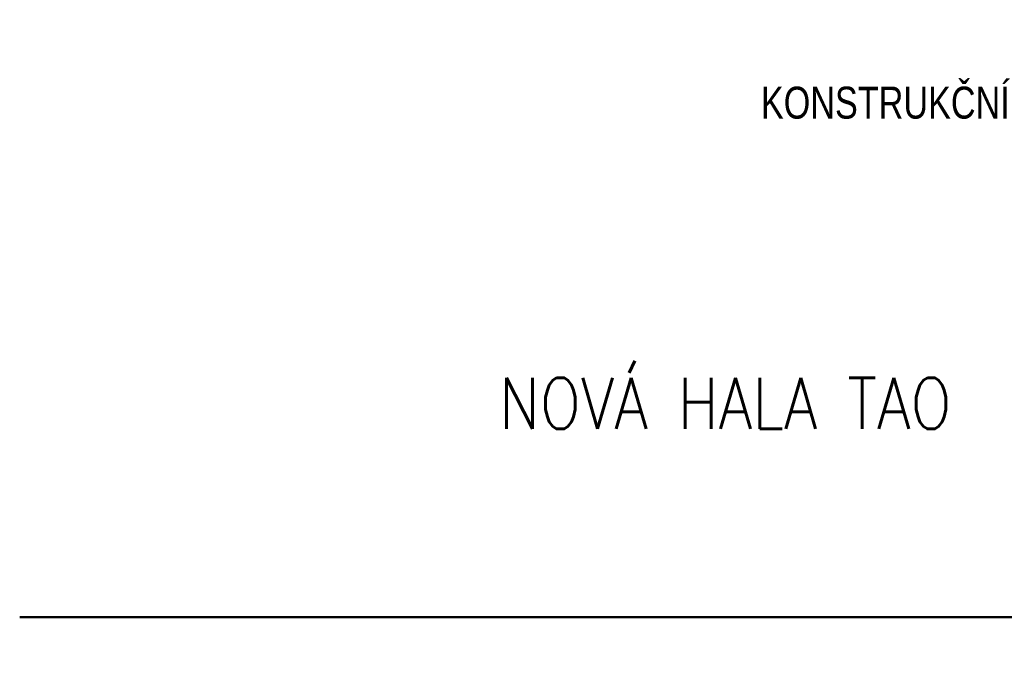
# Model space of a CAD drawing. Header units: millimetres. Extents: x -13560 to 57209, y -1473 to 35717.
# Tile 2 of 22: x 5002 to 8082, y 10798 to 12848. Entities that reach past the tile are written whole.
import ezdxf
from ezdxf import colors
from ezdxf.entities.mleader import LeaderData, LeaderLine
from ezdxf.math import Vec2, Vec3

# ---------------------------------------------------------------- set-up
doc = ezdxf.new("R2010")
doc.units = ezdxf.units.MM
doc.header["$LTSCALE"] = 50
for name, color, linetype, lineweight in [('CA_REZY', 1, 'Continuous', 50), ('CA_TEXT25', 7, 'Continuous', 25), ('CA_TEXT5', 1, 'Continuous', 50)]:
    doc.layers.add(name, color=color, linetype=linetype, lineweight=lineweight)
doc.layers.add('Obrysy', color=2, linetype='Continuous')
doc.styles.add('ROMANS', font='romans.shx', dxfattribs={"width": 0.8})

# ---------------------------------------------------------------- blocks, each defined once
blk = doc.blocks.new('_Dot')
at = {"layer": 'Obrysy', "color": 0, "lineweight": -2}
blk.add_line((-0.5, 0), (-1, 0), dxfattribs=at)
at = {"layer": 'Obrysy', "color": 0, "const_width": 0.5}
blk.add_lwpolyline([(-0.25, 0, 1), (0.25, 0, 1)], format="xyb", close=True, dxfattribs=at)

msp = doc.modelspace()

# ---------------------------------------------------------------- linework, layer by layer
at = {"layer": 'CA_REZY'}
msp.add_line((5001.668156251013, 10979.3272473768), (9054.987703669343, 10979.3272473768), dxfattribs=at)

# ---------------------------------------------------------------- leaders
at = {"layer": 'CA_TEXT25'}
ml = msp.add_multileader_mtext('Standard', dxfattribs=at)
ml.set_content('{\\fTms Rmn|b0|i0|c238|p16;KONSTRUKČNÍ DILATACE}', color=256, style='ROMANS')
ml.set_leader_properties()
ml.set_arrow_properties(name='DOT')
ml.build(insert=Vec2(0, 0))
ml.multileader.update_dxf_attribs({"dogleg_length": 50, "arrow_head_size": 25})
ctx = ml.context
ctx.base_point, ctx.char_height, ctx.arrow_head_size, ctx.landing_gap_size, ctx.plane_origin = Vec3(7158.455293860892, 12588.83991012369), 100, 25, 50, Vec3(-2175.039770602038, -2812.843581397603)
ctx.text_align_type = 2
notes = []
notes.append((ctx, [(1, (1, 1, 0), (8783.989411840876, 12588.83991012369), (-1, 0), 81.72459417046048, [(1, [(9294.676196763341, 13087.19553127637)], 0, [])])]))
ctx.mtext.insert, ctx.mtext.alignment, ctx.mtext.line_spacing_factor, ctx.mtext.line_spacing_style, ctx.mtext.flow_direction = Vec3(8652.264817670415, 12638.83991012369), 3, 0.9, 2, 5
ctx.mtext.has_bg_fill, ctx.mtext.bg_color, ctx.mtext.bg_scale_factor, ctx.mtext.bg_transparency, ctx.mtext.use_window_bg_color = 1, -1073741824, 1, 0, 1
for ctx, leaders in notes:
    for number, flags, end, landing, length, lines in leaders:
        leader = LeaderData()
        leader.index, (leader.has_last_leader_line, leader.has_dogleg_vector, leader.attachment_direction) = number, flags
        leader.last_leader_point, leader.dogleg_vector, leader.dogleg_length = Vec3(end), Vec3(landing), length
        for number, points, colour, breaks in lines:
            line = LeaderLine()
            line.index, line.vertices, line.color, line.breaks = number, Vec3.list(points), colors.encode_raw_color(colour), breaks
            leader.lines.append(line)
        ctx.leaders.append(leader)

# ---------------------------------------------------------------- next in the draw order: texts
at = {"layer": 'CA_TEXT5', "insert": (6501.048100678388, 11728.04562254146), "char_height": 200, "width": 4.547473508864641e-12, "attachment_point": 1, "style": 'ROMANS', "bg_fill": 3, "box_fill_scale": 1.05, "bg_fill_color": 256, "bg_fill_transparency": 0}
msp.add_mtext('\\A1;\\pxql;{\\H0.8x;\\W0.85;NOVÁ HALA TAO}', dxfattribs=at)

doc.saveas('drawing.dxf')
